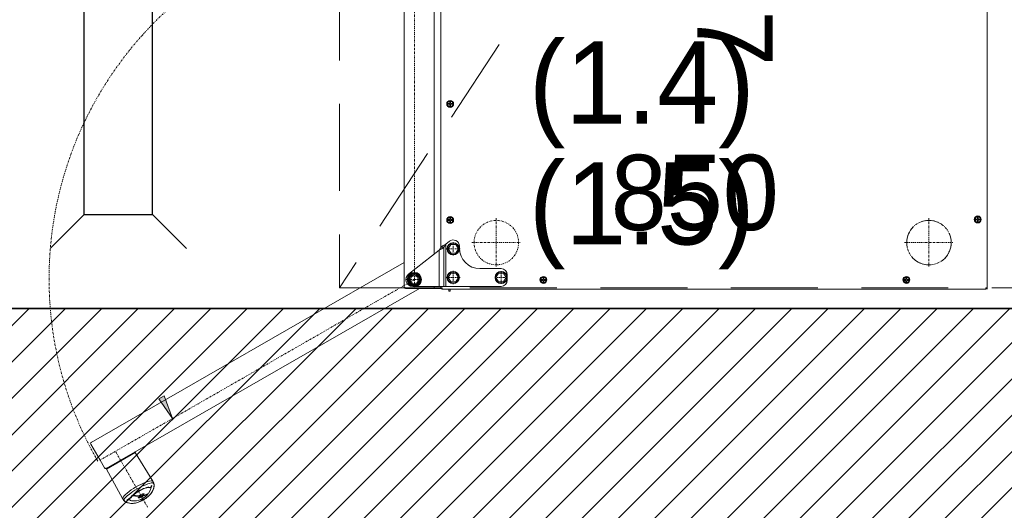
# Model space of a CAD drawing. Header units: millimetres. Extents: x -587 to 33545, y -26688 to 22494.
# Tile 121 of 256: x 9043 to 9187, y 10379 to 10451. Entities that reach past the tile are written whole.
import ezdxf

# ---------------------------------------------------------------- set-up
doc = ezdxf.new("R2010")
doc.units = ezdxf.units.MM
doc.header["$MEASUREMENT"] = 0
for name, pattern in [('DASHDOT2', [0.5, 0.25, -0.125, 0, -0.125]), ('DASHED', [19.05, 12.7, -6.35]), ('DIVIDE2', [0.625, 0.25, -0.125, 0, -0.125, 0, -0.125]), ('HIDDEN2', [4.7625, 3.175, -1.5875])]:
    doc.linetypes.add(name, pattern=pattern)
for name, color, linetype, lineweight in [('A_istniejące ściany', 7, 'Continuous', 35), ('A_wyposażenie', 7, 'Continuous', 9), ('l.wypełnien', 253, 'Continuous', 5), ('wymiarowanie', 176, 'Continuous', 9)]:
    doc.layers.add(name, color=color, linetype=linetype, lineweight=lineweight)
doc.layers.add('TECHNOLOGIA KUCHNI', color=3, linetype='Continuous')
doc.layers.add('Wymiary mebli mm', color=8, linetype='Continuous')
doc.styles.add('ROMANS', font='romans')
doc.dimstyles.new('Wymiary elementów w mm', dxfattribs={"dimscale": 0.5, "dimtxt": 14, "dimasz": 20, "dimexe": 0, "dimexo": 1, "dimgap": 3, "dimtad": 1, "dimdec": 0, "dimlfac": 10, "dimtxsty": 'Standard', "dimblk": 'OBLIQUE', "dimcen": 5, "dimse1": 1, "dimse2": 1, "dimsd1": 1, "dimsd2": 1, "dimclrd": 256, "dimclre": 256, "dimclrt": 252, "dimadec": 0, "dimazin": 0, "dimtfac": 1, "dimtdec": 0, "dimtmove": 0, "dimatfit": 3, "dimldrblk": 'OBLIQUE', "dimfxl": 1, "dimlwd": -1, "dimlwe": -1, "dimarcsym": 0})

# ---------------------------------------------------------------- blocks, each defined once
blk = doc.blocks.new('*D1124')
at = {"layer": 'Defpoints', "color": 0}
for p in [(7617.6, 413.62), (7707.3, 413.62), (7707.3, 403.98)]:
    blk.add_point(p, dxfattribs=at)
at = {"layer": 'Wymiary mebli mm', "color": 252, "insert": (7662.45, 410.98), "char_height": 11, "attachment_point": 5}
blk.add_mtext('897', dxfattribs=at)
blk = doc.blocks.new('_Oblique')
at = {"color": 0, "linetype": 'ByBlock', "lineweight": -2}
blk.add_line((-0.5, -0.5), (0.5, 0.5), dxfattribs=at)
blk = doc.blocks.new('*D1125')
at = {"layer": 'Defpoints', "color": 0}
for p in [(7707.3, 447.67), (7650.96, 362.69), (7700.26, 362.69)]:
    blk.add_point(p, dxfattribs=at)
at = {"layer": 'Wymiary mebli mm', "color": 252, "insert": (7693.26, 405.18), "char_height": 11, "attachment_point": 5, "rotation": 90}
blk.add_mtext('850', dxfattribs=at)
blk = doc.blocks.new('ADWSAFSGDG')
at = {"layer": 'TECHNOLOGIA KUCHNI', "linetype": 'Continuous', "lineweight": 13}
blk.add_hatch(color=8, dxfattribs=at).paths.add_polyline_path([(7726.21, 328.92), (7723.31, 326.9), (7722.89, 327.71)])
at = {"layer": 'TECHNOLOGIA KUCHNI', "color": 8, "linetype": 'DIVIDE2', "lineweight": 13}
blk.add_line((7707.3, 447.85), (7622.6, 447.85), dxfattribs=at)
at = {"layer": 'TECHNOLOGIA KUCHNI', "color": 8, "linetype": 'Continuous', "lineweight": 13}
for p, q in [((7622.78, 447.85), (7707.12, 447.85)), ((7707.12, 447.67), (7707.12, 447.85)), ((7707.3, 447.67), (7707.12, 447.67)), ((7707.3, 447.67), (7707.3, 368.3)), ((7696.83, 446.56), (7696.83, 446.44)), ((7697.07, 446.56), (7696.83, 446.56)), ((7697.07, 446.44), (7696.83, 446.44)), ((7697.07, 446.8), (7697.07, 446.56)), ((7697.19, 446.8), (7697.07, 446.8)), ((7697.07, 446.44), (7697.07, 446.2)), ((7697.07, 446.2), (7697.19, 446.2)), ((7697.19, 446.56), (7697.19, 446.8)), ((7697.43, 446.56), (7697.19, 446.56)), ((7697.19, 446.2), (7697.19, 446.44)), ((7697.19, 446.44), (7697.43, 446.44)), ((7697.43, 446.44), (7697.43, 446.56)), ((7705.9, 436.14), (7705.66, 436.14)), ((7705.66, 436.14), (7705.66, 436.02)), ((7705.9, 436.02), (7705.66, 436.02)), ((7706.02, 436.38), (7705.9, 436.38)), ((7705.9, 436.38), (7705.9, 436.14)), ((7705.9, 436.02), (7705.9, 435.78)), ((7705.9, 435.78), (7706.02, 435.78)), ((7706.02, 436.14), (7706.02, 436.38)), ((7706.25, 436.14), (7706.02, 436.14)), ((7706.02, 436.02), (7706.25, 436.02)), ((7706.02, 435.78), (7706.02, 436.02)), ((7706.25, 436.02), (7706.25, 436.14)), ((7705.9, 383.14), (7705.66, 383.14)), ((7705.66, 383.14), (7705.66, 383.02)), ((7705.9, 383.02), (7705.66, 383.02)), ((7706.02, 383.38), (7705.9, 383.38)), ((7705.9, 383.38), (7705.9, 383.14)), ((7705.9, 383.02), (7705.9, 382.78)), ((7705.9, 382.78), (7706.02, 382.78)), ((7706.02, 383.14), (7706.02, 383.38)), ((7706.25, 383.14), (7706.02, 383.14)), ((7706.02, 383.02), (7706.25, 383.02)), ((7706.02, 382.78), (7706.02, 383.02)), ((7706.25, 383.02), (7706.25, 383.14)), ((7707.3, 383.45), (7707.35, 383.45)), ((7707.35, 383.45), (7707.3, 382.6)), ((7704.31, 376.9), (7704.31, 373.8)), ((7704.96, 377.27), (7705.61, 377.65)), ((7704.96, 376.52), (7704.96, 377.27)), ((7706.01, 377.79), (7705.21, 377.79)), ((7705.61, 377.65), (7706.25, 377.27)), ((7706.25, 377.27), (7706.25, 376.52)), ((7706.9, 364), (7706.9, 376.9)), ((7705.61, 376.15), (7704.96, 376.52)), ((7706.25, 376.52), (7705.61, 376.15)), ((7680.19, 369.52), (7679.95, 369.52)), ((7679.95, 369.52), (7679.95, 369.4)), ((7680.31, 369.76), (7680.19, 369.76)), ((7680.19, 369.76), (7680.19, 369.52)), ((7680.31, 369.52), (7680.31, 369.76)), ((7680.55, 369.52), (7680.31, 369.52)), ((7680.55, 369.4), (7680.55, 369.52)), ((7697.15, 369.52), (7696.91, 369.52)), ((7696.91, 369.52), (7696.91, 369.4)), ((7697.27, 369.76), (7697.15, 369.76)), ((7697.15, 369.76), (7697.15, 369.52)), ((7697.27, 369.52), (7697.27, 369.76)), ((7697.51, 369.52), (7697.27, 369.52)), ((7697.51, 369.4), (7697.51, 369.52)), ((7700.77, 370.29), (7701.42, 370.66)), ((7700.77, 369.54), (7700.77, 370.29)), ((7701.42, 369.16), (7700.77, 369.54)), ((7701.32, 370.81), (7701.02, 370.81)), ((7701.42, 370.66), (7702.06, 370.29)), ((7702.06, 369.54), (7701.42, 369.16)), ((7702.06, 370.29), (7702.06, 369.54)), ((7704.96, 370.29), (7705.61, 370.66)), ((7704.96, 369.54), (7704.96, 370.29)), ((7705.61, 369.16), (7704.96, 369.54)), ((7705.61, 370.66), (7706.25, 370.29)), ((7706.25, 369.54), (7705.61, 369.16)), ((7706.25, 370.29), (7706.25, 369.54)), ((7701.2, 368.12), (7652.43, 368.12)), ((7680.19, 369.4), (7679.95, 369.4)), ((7680.19, 369.4), (7680.19, 369.17)), ((7680.19, 369.17), (7680.31, 369.17)), ((7680.31, 369.4), (7680.55, 369.4)), ((7680.31, 369.17), (7680.31, 369.4)), ((7697.15, 369.4), (7696.91, 369.4)), ((7697.15, 369.4), (7697.15, 369.17)), ((7697.15, 369.17), (7697.27, 369.17)), ((7697.27, 369.4), (7697.51, 369.4)), ((7697.27, 369.17), (7697.27, 369.4)), ((7700.73, 368.82), (7700.31, 369.36)), ((7706.9, 368.82), (7700.73, 368.82)), ((7706.9, 368.56), (7701.18, 368.56)), ((7701.18, 368.56), (7701.18, 368.12)), ((7707.12, 368.12), (7706.9, 368.12)), ((7707, 367.12), (7707, 368.12)), ((7707.12, 368.3), (7707.3, 368.3)), ((7707.12, 368.12), (7707.12, 368.3)), ((7707.2, 368.14), (7707.2, 365.04)), ((7707.61, 369.44), (7707.3, 369.44)), ((7707.61, 369.25), (7707.3, 369.25)), ((7707.61, 369.25), (7707.61, 369.44)), ((7702.21, 367.12), (7653.03, 367.12)), ((7706.9, 367.87), (7701.63, 367.87)), ((7701.63, 367.87), (7705.12, 363.39)), ((7707.12, 367.12), (7706.9, 367.12)), ((7707.12, 362.93), (7707.12, 367.12)), ((7707.12, 366.92), (7707.12, 362.93)), ((7707.2, 365.04), (7707.2, 362.93)), ((7707.2, 364.97), (7733.49, 319.25)), ((7703.37, 362.73), (7653.03, 362.73)), ((7703.43, 362.73), (7703.37, 362.73)), ((7707.01, 362.73), (7703.43, 362.73)), ((7703.43, 362.73), (7729.69, 317.06)), ((7707.04, 362.76), (7707.04, 362.76)), ((7707.04, 362.75), (7707.04, 362.75)), ((7707.05, 362.77), (7707.05, 362.77)), ((7707.06, 362.78), (7707.06, 362.78)), ((7707.07, 362.81), (7707.07, 362.81)), ((7707.07, 362.8), (7707.07, 362.8)), ((7707.08, 362.83), (7707.08, 362.83)), ((7707.09, 362.85), (7707.09, 362.85)), ((7707.2, 362.93), (7707.12, 362.93)), ((7735.37, 326.04), (7731.18, 323.45)), ((7735.41, 326.06), (7735.37, 326.04)), ((7736.04, 326.22), (7735.95, 326.22)), ((7735.99, 326.22), (7735.99, 326.22)), ((7736.03, 326.22), (7735.99, 326.22)), ((7735.99, 326.22), (7736.04, 326.22)), ((7735.99, 325.88), (7736.02, 325.9)), ((7736.1, 325.81), (7735.99, 325.88)), ((7736.07, 326.22), (7736.03, 326.22)), ((7736.07, 326.22), (7736.04, 326.22)), ((7736.32, 325.66), (7736.35, 325.67)), ((7737.3, 325.09), (7737.14, 325.4)), ((7737.25, 325.31), (7737.22, 325.3)), ((7737.23, 324.8), (7737.2, 324.77)), ((7737.23, 324.8), (7737.23, 324.8)), ((7737.47, 324.44), (7737.45, 324.43)), ((7737.47, 324.44), (7737.45, 324.43)), ((7737.51, 324.64), (7737.49, 324.62)), ((7737.57, 324.27), (7737.55, 324.26)), ((7737.56, 323.88), (7737.55, 324.26)), ((7737.62, 324.4), (7737.67, 324.43)), ((7733.58, 319.3), (7731.18, 323.45)), ((7737.25, 323.35), (7737.39, 323.17)), ((7737.39, 323.17), (7737.37, 323.16)), ((7737.39, 323.17), (7737.37, 323.16)), ((7737.45, 323.05), (7737.48, 323.07)), ((7737.48, 323.07), (7737.45, 323.05)), ((7738.08, 322.69), (7738.09, 322.7)), ((7738.1, 322.55), (7738.08, 322.69)), ((7738.12, 322.29), (7738.09, 322.27)), ((7738.09, 322.27), (7738.12, 322.29)), ((7738.31, 321.97), (7738.38, 322.08)), ((7738.41, 322.12), (7738.36, 322.05)), ((7738.38, 322.08), (7738.41, 322.12)), ((7738.38, 322.08), (7738.4, 322.11)), ((7738.38, 322.08), (7738.38, 322.08)), ((7738.4, 322.11), (7738.42, 322.15)), ((7738.54, 322.49), (7738.41, 322.12)), ((7738.42, 322.15), (7738.41, 322.12)), ((7733.58, 319.3), (7737.91, 321.63)), ((7737.91, 321.63), (7737.96, 321.66)), ((7733.42, 319.37), (7733.44, 319.34)), ((7733.48, 319.18), (7733.47, 319.18)), ((7733.48, 319.19), (7733.48, 319.19)), ((7733.49, 319.22), (7733.49, 319.22)), ((7733.49, 319.2), (7733.49, 319.2)), ((7732.29, 318.33), (7729.96, 316.99)), ((7733.42, 318.98), (7732.29, 318.33)), ((7733.43, 319.12), (7733.43, 319.12)), ((7733.46, 319.15), (7733.46, 319.15)), ((7733.47, 319.17), (7733.47, 319.17)), ((7729.69, 317.05), (7729.68, 317.07)), ((7729.7, 317.04), (7729.69, 317.05)), ((7729.72, 317.02), (7729.7, 317.04)), ((7729.73, 317.01), (7729.72, 317.02)), ((7729.75, 316.99), (7729.73, 317.01)), ((7729.77, 316.98), (7729.75, 316.99)), ((7729.78, 316.97), (7729.77, 316.98))]:
    blk.add_line(p, q, dxfattribs=at)
at = {"layer": 'TECHNOLOGIA KUCHNI', "color": 8, "linetype": 'DASHDOT2', "lineweight": 13}
for p, q in [((7700.51, 435.79), (7700.51, 442.94)), ((7696.93, 439.37), (7703.76, 439.37)), ((7703.76, 439.37), (7704.08, 439.37)), ((7700.51, 372.62), (7700.51, 379.77)), ((7704.68, 376.9), (7706.53, 376.9)), ((7705.61, 375.97), (7705.61, 377.82)), ((7696.93, 376.2), (7704.08, 376.2)), ((7700.43, 369.91), (7702.4, 369.91)), ((7701.42, 368.93), (7701.42, 370.9)), ((7704.62, 369.91), (7706.59, 369.91)), ((7705.61, 368.93), (7705.61, 370.9)), ((7705.91, 364.23), (7705.91, 365.38)), ((7704.75, 364.23), (7652.83, 364.23)), ((7704.75, 364.23), (7705.91, 364.23)), ((7705.91, 363.07), (7705.91, 364.23)), ((7705.91, 364.23), (7707.06, 364.23)), ((7705.91, 364.23), (7732.29, 318.33)), ((7731.12, 320.65), (7739.18, 325.3))]:
    blk.add_line(p, q, dxfattribs=at)
at = {"layer": 'TECHNOLOGIA KUCHNI', "color": 8, "linetype": 'Continuous', "lineweight": 13}
for points in [[(7700.73, 368.82), (7700.78, 368.72), (7700.83, 368.63), (7700.88, 368.54), (7700.93, 368.46), (7700.98, 368.38), (7701.03, 368.3), (7701.08, 368.24), (7701.13, 368.18), (7701.18, 368.12)], [(7700.73, 368.82), (7700.81, 368.76), (7700.88, 368.71), (7700.96, 368.67), (7701.03, 368.62), (7701.11, 368.59), (7701.18, 368.56)], [(7701.18, 368.56), (7701.23, 368.51), (7701.28, 368.45), (7701.33, 368.38), (7701.38, 368.3), (7701.43, 368.22), (7701.48, 368.14), (7701.53, 368.05), (7701.58, 367.96), (7701.63, 367.87)], [(7701.18, 368.12), (7701.26, 368.1), (7701.33, 368.06), (7701.41, 368.02), (7701.48, 367.97), (7701.55, 367.92), (7701.63, 367.87)], [(7707.01, 362.73), (7707.01, 362.73), (7707.02, 362.73), (7707.03, 362.74), (7707.04, 362.75), (7707.04, 362.76), (7707.05, 362.77), (7707.06, 362.78), (7707.07, 362.8), (7707.07, 362.81), (7707.08, 362.83)], [(7707.08, 362.83), (7707.09, 362.85), (7707.1, 362.87), (7707.1, 362.89), (7707.12, 362.93)], [(7736.2, 323.58), (7736, 323.94), (7735.82, 324.31), (7735.66, 324.68), (7735.52, 325.02), (7735.42, 325.32), (7735.36, 325.58), (7735.32, 325.79), (7735.32, 325.94), (7735.36, 326.03)], [(7735.63, 326.05), (7735.57, 326.07), (7735.5, 326.07), (7735.43, 326.06), (7735.36, 326.03)], [(7735.36, 326.03), (7735.36, 326.03), (7735.37, 326.04), (7735.37, 326.04)], [(7735.64, 326.07), (7735.56, 326.08), (7735.47, 326.08), (7735.37, 326.04)], [(7735.99, 326.22), (7735.86, 326.22), (7735.66, 326.18), (7735.41, 326.06)], [(7735.63, 326.05), (7735.6, 325.95), (7735.62, 325.78), (7735.68, 325.56), (7735.77, 325.31), (7735.88, 325.03), (7736.01, 324.73), (7736.15, 324.41), (7736.31, 324.08), (7736.5, 323.75)], [(7735.64, 326.07), (7735.63, 326.06), (7735.63, 326.06), (7735.63, 326.05)], [(7735.95, 326.22), (7735.86, 326.2), (7735.76, 326.16), (7735.64, 326.07)], [(7735.99, 325.89), (7735.99, 325.89), (7735.99, 325.89), (7735.99, 325.88)], [(7736.02, 325.9), (7736.13, 325.83), (7736.24, 325.75), (7736.35, 325.67)], [(7737.14, 325.4), (7736.8, 325.59), (7736.42, 325.76), (7736.02, 325.9)], [(7736.04, 326.22), (7736.39, 326.17), (7736.7, 326.06), (7736.98, 325.91), (7737.26, 325.69), (7737.53, 325.41), (7737.79, 325.06), (7738.05, 324.65)], [(7738.08, 324.67), (7738.03, 324.76), (7737.95, 324.89), (7737.87, 325.01), (7737.79, 325.12), (7737.71, 325.22), (7737.63, 325.32), (7737.54, 325.42), (7737.44, 325.52), (7737.34, 325.63), (7737.22, 325.74), (7737.07, 325.85), (7736.9, 325.96), (7736.73, 326.05), (7736.57, 326.11), (7736.41, 326.16), (7736.27, 326.19), (7736.14, 326.21), (7736.07, 326.22)], [(7736.32, 325.66), (7736.21, 325.74), (7736.1, 325.81)], [(7736.82, 323.94), (7736.69, 324.19), (7736.56, 324.44), (7736.45, 324.69), (7736.37, 324.92), (7736.3, 325.13), (7736.25, 325.31), (7736.24, 325.47), (7736.26, 325.59), (7736.32, 325.66)], [(7736.35, 325.67), (7736.29, 325.6), (7736.27, 325.49), (7736.28, 325.33), (7736.32, 325.15), (7736.39, 324.93), (7736.48, 324.7), (7736.59, 324.46), (7736.71, 324.2), (7736.85, 323.96)], [(7737.49, 324.62), (7737.42, 324.85), (7737.33, 325.08), (7737.22, 325.3)], [(7737.25, 325.31), (7737.36, 325.09), (7737.45, 324.87), (7737.51, 324.64)], [(7737.88, 324.55), (7737.74, 324.76), (7737.59, 324.97), (7737.43, 325.15), (7737.25, 325.31)], [(7737.47, 324.44), (7737.41, 324.77), (7737.3, 325.09)], [(7737.9, 321.63), (7737.81, 321.64), (7737.68, 321.72), (7737.51, 321.85), (7737.32, 322.04), (7737.1, 322.28), (7736.88, 322.57), (7736.64, 322.89), (7736.41, 323.23), (7736.2, 323.58)], [(7736.5, 323.75), (7736.69, 323.44), (7736.88, 323.14), (7737.08, 322.86), (7737.28, 322.6), (7737.47, 322.36), (7737.64, 322.15), (7737.81, 321.99), (7737.95, 321.88), (7738.05, 321.85)], [(7737.37, 323.16), (7737.23, 323.33), (7737.09, 323.53), (7736.95, 323.73), (7736.82, 323.94)], [(7736.85, 323.96), (7736.98, 323.74), (7737.12, 323.54), (7737.25, 323.35)], [(7737.2, 324.77), (7737.19, 324.72), (7737.2, 324.66), (7737.21, 324.6), (7737.24, 324.52), (7737.27, 324.43), (7737.31, 324.34), (7737.36, 324.25)], [(7737.21, 324.77), (7737.27, 324.69), (7737.33, 324.61), (7737.39, 324.52), (7737.45, 324.43)], [(7737.47, 324.44), (7737.42, 324.53), (7737.36, 324.62), (7737.29, 324.71), (7737.23, 324.8)], [(7737.49, 324.06), (7737.46, 324.11), (7737.43, 324.15), (7737.39, 324.2), (7737.36, 324.25)], [(7737.39, 323.17), (7737.45, 323.49), (7737.48, 323.79), (7737.49, 324.06)], [(7737.45, 324.43), (7737.45, 324.43), (7737.45, 324.43), (7737.45, 324.43)], [(7737.45, 323.05), (7737.52, 323.48), (7737.56, 323.88)], [(7737.57, 324.27), (7737.58, 323.91), (7737.55, 323.51), (7737.48, 323.07)], [(7737.49, 324.62), (7737.53, 324.58), (7737.57, 324.52), (7737.6, 324.47), (7737.64, 324.41)], [(7737.51, 324.64), (7737.55, 324.59), (7737.59, 324.54), (7737.63, 324.48), (7737.67, 324.43)], [(7737.76, 323.89), (7737.72, 323.99), (7737.67, 324.08), (7737.62, 324.18), (7737.57, 324.27)], [(7737.64, 324.41), (7737.69, 324.32), (7737.72, 324.23), (7737.75, 324.14), (7737.77, 324.06), (7737.78, 323.99), (7737.77, 323.94)], [(7737.67, 324.43), (7737.71, 324.34), (7737.75, 324.25), (7737.78, 324.16), (7737.8, 324.08), (7737.8, 324.02), (7737.8, 323.96), (7737.79, 323.91), (7737.76, 323.89)], [(7737.77, 323.94), (7737.76, 323.9), (7737.75, 323.9)], [(7738.09, 322.7), (7738.16, 322.78), (7738.22, 322.94), (7738.25, 323.15), (7738.25, 323.4), (7738.21, 323.68), (7738.14, 323.98), (7738.02, 324.27), (7737.88, 324.55)], [(7738.05, 324.65), (7738.31, 324.15), (7738.5, 323.68), (7738.59, 323.25), (7738.6, 322.86), (7738.54, 322.49)], [(7738.42, 322.15), (7738.45, 322.21), (7738.5, 322.33), (7738.54, 322.48), (7738.58, 322.65), (7738.6, 322.82), (7738.61, 323), (7738.6, 323.18), (7738.58, 323.35), (7738.55, 323.51), (7738.51, 323.66), (7738.47, 323.8), (7738.43, 323.93), (7738.38, 324.06), (7738.33, 324.18), (7738.27, 324.3), (7738.21, 324.44), (7738.14, 324.57), (7738.08, 324.67)], [(7737.37, 323.16), (7737.37, 323.16), (7737.37, 323.16), (7737.37, 323.16)], [(7737.45, 323.05), (7737.45, 323.05), (7737.45, 323.05), (7737.45, 323.05)], [(7738.09, 322.27), (7737.95, 322.54), (7737.74, 322.8), (7737.45, 323.05)], [(7737.48, 323.07), (7737.77, 322.82), (7737.98, 322.56), (7738.12, 322.29)], [(7738.12, 322.29), (7738.11, 322.42), (7738.1, 322.55)], [(7737.9, 321.63), (7737.96, 321.68), (7738.01, 321.73), (7738.04, 321.79), (7738.05, 321.85)], [(7737.91, 321.63), (7737.91, 321.63), (7737.9, 321.63), (7737.9, 321.63)], [(7738.07, 321.85), (7738.06, 321.79), (7738.02, 321.74), (7737.98, 321.68), (7737.91, 321.63)], [(7737.96, 321.66), (7738.18, 321.81), (7738.31, 321.97)], [(7738.05, 321.85), (7738.06, 321.85), (7738.06, 321.85), (7738.07, 321.85)], [(7738.36, 322.05), (7738.3, 321.98), (7738.21, 321.92), (7738.07, 321.85)]]:
    blk.add_lwpolyline(points, dxfattribs=at)
blk.add_lwpolyline([(7726.21, 328.92), (7723.31, 326.9), (7722.89, 327.71), (7726.21, 328.92)], close=True, dxfattribs=at)
for centre, radius in [((7697.13, 446.5), 0.508), ((7697.13, 446.5), 0.409), ((7705.96, 436.08), 0.508), ((7705.96, 436.08), 0.409), ((7705.96, 383.08), 0.508), ((7705.96, 383.08), 0.409), ((7705.61, 376.9), 0.893), ((7705.61, 376.9), 0.841), ((7705.61, 376.9), 0.000998), ((7680.25, 369.46), 0.508), ((7680.25, 369.46), 0.409), ((7697.21, 369.46), 0.508), ((7697.21, 369.46), 0.409), ((7701.42, 369.91), 0.893), ((7701.42, 369.91), 0.841), ((7701.42, 369.91), 0.000998), ((7705.61, 369.91), 0.893), ((7705.61, 369.91), 0.841), ((7705.61, 369.91), 0.000998), ((7705.91, 364.23), 1.05), ((7705.91, 364.23), 0.998), ((7705.91, 364.23), 0.908), ((7705.91, 364.23), 0.838), ((7705.91, 364.23), 0.723), ((7705.91, 364.23), 0.569)]:
    blk.add_circle(centre, radius, dxfattribs=at)
at = {"layer": 'TECHNOLOGIA KUCHNI', "color": 8, "linetype": 'HIDDEN2', "lineweight": 13}
blk.add_circle((7700.51, 439.37), 3.25, dxfattribs=at)
at = {"layer": 'TECHNOLOGIA KUCHNI', "color": 8, "linetype": 'DASHDOT2', "lineweight": 13}
for centre in [(7700.51, 439.37), (7700.51, 376.2)]:
    blk.add_circle(centre, 3.25, dxfattribs=at)
at = {"layer": 'TECHNOLOGIA KUCHNI', "color": 8, "linetype": 'Continuous', "lineweight": 13}
for centre, radius, start, end in [((7707.12, 447.67), 0.18, 0, 90), ((7707.02, 447.57), 0.18, 33.7491, 56.2509), ((7705.21, 376.9), 0.898, 90, 180), ((7706.01, 376.9), 0.898, 0, 90), ((7701.32, 373.8), 2.99, 270, 0), ((7701.02, 369.91), 0.898, 90, 217.9325), ((7706.9, 368.09), 0.0998, 289.7475, 0), ((7707.02, 368.4), 0.18, 303.7491, 326.2509), ((7707.12, 368.3), 0.18, 270, 0), ((7705.36, 372.4), 4.68, 289.3095, 289.7474), ((7705.91, 364), 0.998, 217.9325, 0), ((7707.01, 362.93), 0.196, 270, 0), ((7707.01, 362.93), 0.116, 314.3647, 0), ((7731.23, 323.36), 0.0998, 121.6703, 209.9991), ((7733.32, 319.15), 0.196, 300, 30), ((7733.53, 319.39), 0.0998, 210.6351, 298.3282), ((7729.86, 317.16), 0.2, 245.9304, 300)]:
    blk.add_arc(centre, radius, start, end, dxfattribs=at)
at = {"layer": 'TECHNOLOGIA KUCHNI', "color": 8, "linetype": 'DASHDOT2', "lineweight": 13}
for start, end in [(187.3616, 270), (270, 299.9914)]:
    blk.add_arc((7705.81, 364.23), 53.34, start, end, dxfattribs=at)
at = {"layer": 'Wymiary mebli mm', "color": 8}
dim = blk.add_linear_dim(base=(7700.26, 362.69), p1=(7707.3, 447.67), p2=(7650.96, 362.69), angle=90, dimstyle='Wymiary elementów w mm', override={"dimtxt": 22}, dxfattribs=at)
dim.commit()
dim.dimension.update_dxf_attribs({"geometry": '*D1125', "text_midpoint": (7693.26, 405.18)})
dim = blk.add_linear_dim(base=(7707.3, 403.98), p1=(7617.6, 413.62), p2=(7707.3, 413.62), dimstyle='Wymiary elementów w mm', override={"dimtxt": 22}, dxfattribs=at)
dim.commit()
dim.dimension.update_dxf_attribs({"geometry": '*D1124', "text_midpoint": (7662.45, 410.98)})

msp = doc.modelspace()

# ---------------------------------------------------------------- hatches: boundary and pattern name
at = {"layer": 'l.wypełnien'}
h = msp.add_hatch(dxfattribs=at)
h.set_pattern_fill('ANSI31', color=256, scale=30, style=0)
h.set_pattern_definition([(45, (0, 6.0705), (-2.6516504, 2.6516504), [])])
h.paths.add_polyline_path([(8887.19, 10290.91), (8887.19, 10545.87), (8932.19, 10545.87), (8932.19, 10408.59), (9059.57, 10408.59), (9368.19, 10408.59), (9394.23, 10408.59), (9416.72, 10408.59), (9416.72, 10365.41), (9405.31, 10365.41), (9376.25, 10365.41), (8932.19, 10365.41), (8932.19, 10290.91)])
h.paths.add_polyline_path([(9871.19, 10808.06), (9871.19, 10798.06), (9878.23, 10798.06), (9890.23, 10798.06), (10052.23, 10798.06), (10052.23, 10570.59), (10066.23, 10570.59), (10066.23, 10712.07), (10066.23, 10718), (10066.23, 10718.06), (10066.23, 10734.81), (10066.23, 10771.31), (10066.23, 10782.07), (10066.23, 10788), (10066.23, 10788.06), (10066.23, 10788), (10066.23, 10782.07), (10066.22, 10782.07), (10066.23, 10788), (10066.23, 10788.06), (10066.23, 10798.06), (10125.49, 10798.06), (10125.49, 10814.15), (10125.49, 10826), (10125.49, 10840.39), (10058.81, 10840.39), (9924.19, 10840.39), (9924.19, 10868.39), (9879.19, 10868.39), (9879.19, 10840.39), (9871.19, 10840.39), (9871.19, 10808.06)])
h.paths.add_polyline_path([(9570.47, 10800.59), (9731.23, 10800.59), (9731.23, 10737.59), (9748.23, 10737.59), (9748.23, 10800.06), (9768.19, 10800.06), (9768.19, 10808.06), (9781.19, 10808.06), (9781.19, 10840.39), (9769.78, 10840.39), (9645.19, 10840.39), (9645.19, 10839.59), (9604.19, 10839.59), (9570.47, 10839.59)])
h.paths.add_polyline_path([(9394.23, 10800.59), (9428.47, 10800.59), (9428.47, 10839.59), (9388.19, 10839.59), (9388.19, 10800.59), (9394.23, 10800.59)])
h.paths.add_polyline_path([(9428.47, 10800.59), (9428.47, 10839.59), (9448.47, 10839.59), (9448.47, 10800.59)])
h.paths.add_polyline_path([(9550.47, 10800.59), (9570.47, 10800.59), (9570.47, 10839.59), (9550.47, 10839.59)])
h.paths.add_polyline_path([(9368.19, 10800.59), (9388.19, 10800.59), (9388.19, 10839.59), (9368.19, 10839.59)])
h.paths.add_polyline_path([(9604.19, 10839.59), (9604.19, 10855.39), (9645.19, 10855.39), (9645.19, 10839.59)])
h.paths.add_polyline_path([(9368.19, 10428.59), (9368.19, 10408.59), (9394.23, 10408.59), (9394.23, 10428.59)])
h.paths.add_polyline_path([(9368.19, 10780.59), (9394.23, 10780.59), (9394.23, 10800.59), (9368.19, 10800.59)])

# ---------------------------------------------------------------- linework, layer by layer
at = {"linetype": 'ByBlock', "ltscale": 0.03}
for p, q in [((9052.9, 10422.29), (9052.9, 10722.29)), ((9062.9, 10422.29), (9062.9, 10722.29)), ((9052.9, 10422.29), (9047.94, 10417.33)), ((9052.9, 10422.29), (9062.9, 10422.29)), ((9062.9, 10422.29), (9067.87, 10417.33))]:
    msp.add_line(p, q, dxfattribs=at)
at = {"layer": 'A_istniejące ściany', "color": 7}
msp.add_lwpolyline([(9368.19, 10408.59), (9059.57, 10408.59), (8932.19, 10408.59)], dxfattribs=at)
at = {"layer": 'A_wyposażenie', "color": 7, "linetype": 'DASHED'}
msp.add_line((9270.21, 10686.09), (9090.19, 10411.59), dxfattribs=at)
msp.add_lwpolyline([(9090.19, 10411.59), (9270.19, 10411.59), (9270.21, 10686.09), (9090.19, 10686.09)], close=True, dxfattribs=at)

# ---------------------------------------------------------------- block references
at = {"layer": 'A_wyposażenie', "color": 7, "rotation": -90.00000000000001}
msp.add_blockref('ADWSAFSGDG', (8736.89, 18118.7), dxfattribs=at)

# ---------------------------------------------------------------- texts
at = {"layer": 'wymiarowanie', "char_height": 12, "width": 500.0426, "attachment_point": 3, "style": 'ROMANS'}
for s, insert in [('\\pxql;{\\fCentury Gothic|b0|i0|c238|p0;(1.4) \\P }', (9617.87, 10447.57)), ('\\pxql;{\\fCentury Gothic|b0|i0|c238|p0;(1.5) \\P }', (9617.87, 10429.92))]:
    msp.add_mtext(s, dxfattribs=dict(at, insert=insert))

doc.saveas('drawing.dxf')
